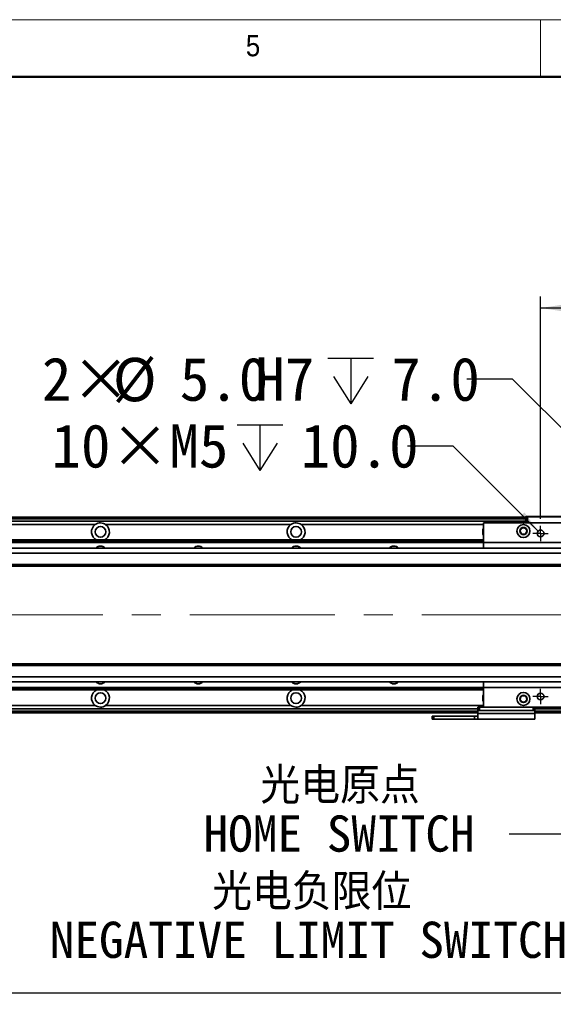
# Model space of a CAD drawing. Header units: millimetres. Extents: x 35 to 2905, y 35 to 2044.
# Tile 7 of 9: x 1500 to 1828, y 1440 to 2044. Entities that reach past the tile are written whole.
import ezdxf

# ---------------------------------------------------------------- set-up
doc = ezdxf.new("R2010")
doc.units = ezdxf.units.MM
doc.header["$LTSCALE"] = 7
doc.linetypes.add('CENTERX2', pattern=[20.32, 12.7, -2.54, 2.54, -2.54])
doc.layers.add('黑色实线', color=7, linetype='Continuous')
doc.styles.add('SLDTEXTSTYLE1', font='Gothic.ttf', dxfattribs={"width": 0.913})
doc.styles.add('SLDTEXTSTYLE8', font='txt')
doc.styles.add('SLDTEXTSTYLE9', font='txt', dxfattribs={"bigfont": 'bigfont'})
doc.dimstyles.new('SLDDIMSTYLE3', dxfattribs={"dimtxt": 26.6, "dimasz": 14, "dimexe": 0, "dimexo": 0.0625, "dimgap": 6.65, "dimtad": 2, "dimdec": 1, "dimrnd": 1e-09, "dimzin": 4, "dimdsep": 46, "dimtxsty": 'SLDTEXTSTYLE8', "dimsah": 1, "dimcen": 0.09, "dimadec": 0, "dimazin": 1, "dimtfac": 1, "dimtdec": 1, "dimtofl": 0, "dimtmove": 0, "dimatfit": 3, "dimfxl": 0, "dimfrac": 2, "dimtolj": 1, "dimtzin": 12, "dimarcsym": 0})
doc.dimstyles.new('SLDDIMSTYLE4', dxfattribs={"dimtxt": 26.6, "dimasz": 14, "dimexe": 0, "dimexo": 0.0625, "dimgap": 6.65, "dimtad": 0, "dimtih": 1, "dimtoh": 1, "dimdec": 1, "dimrnd": 1e-09, "dimzin": 4, "dimdsep": 46, "dimtxsty": 'SLDTEXTSTYLE8', "dimsah": 1, "dimcen": 0, "dimadec": 0, "dimazin": 1, "dimtfac": 1, "dimtdec": 1, "dimtofl": 0, "dimtmove": 0, "dimatfit": 3, "dimfxl": 0, "dimfrac": 2, "dimtolj": 1, "dimtzin": 12, "dimarcsym": 0})
doc.dimstyles.new('SLDDIMSTYLE5', dxfattribs={"dimtxt": 26.6, "dimasz": 14, "dimexe": 0, "dimexo": 0.0625, "dimgap": 6.65, "dimtad": 0, "dimtih": 1, "dimtoh": 1, "dimdec": 1, "dimrnd": 1e-09, "dimzin": 12, "dimdsep": 46, "dimtxsty": 'SLDTEXTSTYLE8', "dimsah": 1, "dimcen": 0, "dimadec": 0, "dimazin": 3, "dimtfac": 1, "dimtdec": 1, "dimtofl": 0, "dimtmove": 0, "dimatfit": 3, "dimfxl": 0, "dimfrac": 2, "dimtolj": 1, "dimtzin": 12, "dimarcsym": 0})
doc.dimstyles.new('SLDDIMSTYLE6', dxfattribs={"dimtxt": 0.18, "dimasz": 4.2, "dimexe": 0, "dimexo": 0.0625, "dimgap": 0, "dimtad": 0, "dimtih": 1, "dimtoh": 1, "dimdec": 0, "dimrnd": 1e-09, "dimzin": 0, "dimdsep": 46, "dimtxsty": 'Standard', "dimblk1": 'DOT', "dimblk2": 'DOT', "dimsah": 1, "dimcen": 0.09, "dimadec": 0, "dimazin": 0, "dimtfac": 4.2, "dimtdec": 0, "dimtofl": 0, "dimtmove": 0, "dimatfit": 3, "dimldrblk": 'DOT', "dimfxl": 0, "dimfrac": 2, "dimtolj": 1, "dimtzin": 0, "dimarcsym": 0})

# ---------------------------------------------------------------- blocks, each defined once
blk = doc.blocks.new('_D_8')
at = {"layer": '黑色实线'}
for p, q in [((1819.98, 1737.75), (1819.98, 1874.16)), ((1999.98, 1737.75), (1999.98, 1874.16)), ((1819.98, 1867.16), (1999.98, 1867.16))]:
    blk.add_line(p, q, dxfattribs=at)
for points in [[(1819.98, 1867.16), (1833.98, 1865.06), (1833.98, 1869.26)], [(1999.98, 1867.16), (1985.98, 1869.26), (1985.98, 1865.06)]]:
    blk.add_solid(points, dxfattribs=at)
at = {"layer": '黑色实线', "insert": (1876.95, 1902.06), "char_height": 26.6, "attachment_point": 1, "style": 'SLDTEXTSTYLE8'}
blk.add_mtext('180.0', dxfattribs=at)
blk = doc.blocks.new('SW_SYMBOL_HOLE_DEPTH')
at = {"layer": '黑色实线', "color": 0}
for p, q in [((0, 6125), (5600, 6125)), ((2800, 6125), (2800, 525)), ((700, 3885), (2800, 525)), ((4900, 3885), (2800, 525))]:
    blk.add_line(p, q, dxfattribs=at)
blk = doc.blocks.new('_D_10')
at = {"layer": '黑色实线'}
for p, q in [((1802.78, 1823.56), (1774.78, 1823.56)), ((1895.72, 1730.63), (1802.78, 1823.56))]:
    blk.add_line(p, q, dxfattribs=at)
blk.add_solid([(1895.72, 1730.63), (1887.3, 1742.02), (1884.33, 1739.05)], dxfattribs=at)
at = {"layer": '黑色实线', "xscale": 0.004985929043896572, "yscale": 0.004985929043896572, "zscale": 0.004985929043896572}
blk.add_blockref('SW_SYMBOL_HOLE_DEPTH', (1689.52, 1805.84), dxfattribs=at)
at = {"layer": '黑色实线', "char_height": 26.6, "attachment_point": 1, "style": 'SLDTEXTSTYLE8'}
for s, insert in [('2×', (1514.02, 1836.85)), ('%%c', (1557.54, 1836.59)), ('5.0', (1598.64, 1836.85)), ('H7', (1644.96, 1836.85)), ('7.0', (1728.45, 1836.85))]:
    blk.add_mtext(s, dxfattribs=dict(at, insert=insert))
blk = doc.blocks.new('_D_13')
at = {"layer": '黑色实线'}
for p, q in [((1766.35, 1782.5), (1738.35, 1782.5)), ((1818.5, 1730.35), (1766.35, 1782.5))]:
    blk.add_line(p, q, dxfattribs=at)
blk.add_solid([(1818.5, 1730.35), (1810.08, 1741.73), (1807.11, 1738.76)], dxfattribs=at)
at = {"layer": '黑色实线', "xscale": 0.004985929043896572, "yscale": 0.004985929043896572, "zscale": 0.004985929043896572}
blk.add_blockref('SW_SYMBOL_HOLE_DEPTH', (1633.88, 1764.89), dxfattribs=at)
at = {"layer": '黑色实线', "char_height": 26.6, "attachment_point": 1, "style": 'SLDTEXTSTYLE8'}
for s, insert in [('10×M5', (1519.9, 1795.9)), ('10.0', (1672.81, 1795.9))]:
    blk.add_mtext(s, dxfattribs=dict(at, insert=insert))
blk = doc.blocks.new('_D_20')
at = {"layer": '黑色实线'}
for p, q in [((1909.98, 1547.4), (1909.98, 1440.06)), ((469.98, 1543.55), (469.98, 1440.06)), ((469.98, 1447.06), (1909.98, 1447.06))]:
    blk.add_line(p, q, dxfattribs=at)
for points in [[(469.98, 1447.06), (483.98, 1444.96), (483.98, 1449.16)], [(1909.98, 1447.06), (1895.98, 1449.16), (1895.98, 1444.96)]]:
    blk.add_solid(points, dxfattribs=at)
at = {"layer": '黑色实线', "insert": (1142.98, 1481.96), "char_height": 26.6, "attachment_point": 1, "style": 'SLDTEXTSTYLE8'}
blk.add_mtext('1440.0', dxfattribs=at)
blk = doc.blocks.new('SW_NOTE_5')
at = {"layer": '黑色实线', "color": 0, "char_height": 22.225, "attachment_point": 2}
for s, insert, style in [('光电原点', (-103.68, 40.94), 'SLDTEXTSTYLE9'), ('HOME SWITCH', (-104.28, 11.55), 'SLDTEXTSTYLE8')]:
    blk.add_mtext(s, dxfattribs=dict(at, insert=insert, style=style))
blk = doc.blocks.new('_DOT')
at = {"color": 0, "linetype": 'ByBlock', "lineweight": -2}
blk.add_line((-0.5, 0), (-1, 0), dxfattribs=at)
at = {"color": 0, "linetype": 'ByBlock', "const_width": 0.5}
blk.add_lwpolyline([(-0.25, 0, 1), (0.25, 0, 1)], format="xyb", close=True, dxfattribs=at)
blk = doc.blocks.new('SW_NOTE_6')
at = {"layer": '黑色实线', "color": 0, "char_height": 22.225, "attachment_point": 2}
for s, insert, style in [('光电负限位', (-168.75, 40.59), 'SLDTEXTSTYLE9'), ('NEGATIVE LIMIT SWITCH', (-170.82, 11.21), 'SLDTEXTSTYLE8')]:
    blk.add_mtext(s, dxfattribs=dict(at, insert=insert, style=style))
blk = doc.blocks.new('SW_CENTERMARKSYMBOL_0')
at = {"layer": '黑色实线', "color": 0}
for p, q in [((-2.54, 0), (-4.64, 0)), ((0, 0), (-2.54, 0)), ((0, 2.54), (0, 4.64)), ((0, 0), (0, 2.54)), ((0, 0), (0, -2.54)), ((0, 0), (2.54, 0)), ((2.54, 0), (4.64, 0)), ((0, -2.54), (0, -4.64))]:
    blk.add_line(p, q, dxfattribs=at)
blk = doc.blocks.new('SW_CENTERMARKSYMBOL_11')
at = {"layer": '黑色实线', "color": 0}
for p, q in [((-2.54, 0), (-4.64, 0)), ((0, 0), (-2.54, 0)), ((0, 2.54), (0, 4.64)), ((0, 0), (0, 2.54)), ((0, 0), (0, -2.54)), ((0, 0), (2.54, 0)), ((2.54, 0), (4.64, 0)), ((0, -2.54), (0, -4.64))]:
    blk.add_line(p, q, dxfattribs=at)

msp = doc.modelspace()

# ---------------------------------------------------------------- linework, layer by layer
at = {"color": 7, "linetype": 'Continuous', "lineweight": 18}
for p, q in [((2905, 2044), (35, 2044)), ((1820, 2009), (1820, 2044)), ((70, 2009), (2870, 2009))]:
    msp.add_line(p, q, dxfattribs=at)
at = {"color": 7, "linetype": 'Continuous', "lineweight": 50}
msp.add_line((2870, 2009), (70, 2009), dxfattribs=at)
at = {"color": 7, "linetype": 'Continuous', "lineweight": 35}
for p, q in [((1810.98, 1739.06), (1811.28, 1739.36)), ((1811.28, 1739.36), (1812.11, 1739.36)), ((1811.98, 1739.06), (1812.11, 1739.36)), ((1812.11, 1739.36), (1833.86, 1739.36)), ((1810.98, 1738.86), (568.98, 1738.86)), ((568.98, 1738.66), (1810.98, 1738.66)), ((568.98, 1738.46), (1810.98, 1738.46)), ((1810.98, 1738.36), (568.98, 1738.36)), ((1810.98, 1736.36), (568.98, 1736.36)), ((1546.81, 1734.36), (1433.15, 1734.36)), ((1666.81, 1734.36), (1553.15, 1734.36)), ((2034.98, 1735.36), (1784.98, 1735.36)), ((1784.98, 1735.36), (1784.98, 1723.36)), ((1810.98, 1735.36), (1810.98, 1739.06)), ((1811.98, 1739.06), (1810.98, 1739.06)), ((1833.98, 1739.06), (1811.98, 1739.06)), ((1811.98, 1739.06), (1811.98, 1735.36)), ((594.98, 1724.86), (1784.98, 1724.86)), ((594.98, 1724.57), (1784.98, 1724.57)), ((594.98, 1723.67), (1784.98, 1723.67)), ((594.98, 1723.37), (1784.98, 1723.37)), ((2034.98, 1723.36), (1784.98, 1723.36)), ((1784.98, 1723.36), (1784.98, 1719.86)), ((2055.48, 1719.86), (324.48, 1719.86)), ((2055.48, 1716.86), (324.48, 1716.86)), ((2055.48, 1709.86), (324.48, 1709.86)), ((324.48, 1708.86), (2055.48, 1708.86)), ((2055.48, 1648.86), (324.48, 1648.86)), ((2055.48, 1647.86), (324.48, 1647.86)), ((2055.48, 1640.86), (324.48, 1640.86)), ((2055.48, 1637.86), (324.48, 1637.86)), ((1784.98, 1637.86), (1784.98, 1634.36)), ((594.98, 1634.35), (1784.98, 1634.35)), ((594.98, 1634.06), (1784.98, 1634.06)), ((594.98, 1633.16), (1784.98, 1633.16)), ((594.98, 1632.87), (1784.98, 1632.87)), ((2034.98, 1634.36), (1784.98, 1634.36)), ((1784.98, 1634.36), (1784.98, 1622.36)), ((1781.48, 1621.37), (600.48, 1621.37)), ((1781.48, 1618.86), (600.48, 1618.86)), ((1546.81, 1623.37), (1433.15, 1623.37)), ((1666.81, 1623.37), (1553.15, 1623.37)), ((1781.48, 1620.36), (1781.48, 1622.36)), ((1781.48, 1622.36), (1782.48, 1622.36)), ((1782.48, 1620.36), (1781.48, 1620.36)), ((1781.48, 1618.53), (1781.48, 1620.36)), ((1782.48, 1622.36), (1782.48, 1620.36)), ((1782.48, 1622.36), (1784.98, 1622.36)), ((1782.48, 1620.36), (1815.48, 1620.36)), ((2034.98, 1622.36), (1784.98, 1622.36)), ((1815.48, 1620.36), (1815.48, 1622.36)), ((1816.48, 1620.36), (1815.48, 1620.36)), ((1816.48, 1622.36), (1816.48, 1620.36)), ((1899.98, 1621.37), (1816.48, 1621.37)), ((1816.48, 1620.36), (1816.48, 1618.53)), ((1899.98, 1618.86), (1816.48, 1618.86)), ((1753.48, 1614.86), (1753.48, 1616.86)), ((1753.48, 1616.86), (1754.48, 1616.86)), ((1754.48, 1614.86), (1753.48, 1614.86)), ((1754.48, 1616.86), (1754.48, 1614.86)), ((1754.48, 1616.86), (1779.48, 1616.86)), ((1754.48, 1614.86), (1779.48, 1614.86)), ((1779.48, 1614.86), (1779.48, 1616.86)), ((1779.48, 1616.86), (1781.48, 1616.86)), ((1781.48, 1614.86), (1779.48, 1614.86)), ((1781.48, 1618.53), (1816.48, 1618.53)), ((1781.48, 1614.86), (1781.48, 1618.53)), ((1816.48, 1614.86), (1781.48, 1614.86)), ((1816.48, 1618.53), (1816.48, 1614.86))]:
    msp.add_line(p, q, dxfattribs=at)
at = {"color": 8, "linetype": 'Continuous', "lineweight": 35}
for p, q in [((1810.98, 1737.86), (568.98, 1737.86)), ((1784.98, 1734.36), (1673.15, 1734.36)), ((1781.48, 1619.86), (600.48, 1619.86)), ((1784.98, 1623.37), (1673.15, 1623.37)), ((1899.98, 1619.86), (1816.48, 1619.86))]:
    msp.add_line(p, q, dxfattribs=at)
at = {"color": 7, "linetype": 'Continuous', "lineweight": 35}
for centre, radius in [((1809.48, 1730.37), 4), ((1549.98, 1729.86), 3.3), ((1669.98, 1729.86), 3.3), ((1809.48, 1730.37), 2.25), ((1809.48, 1730.37), 2), ((1819.98, 1728.86), 2.1), ((1549.98, 1627.86), 3.3), ((1669.98, 1627.86), 3.3), ((1809.48, 1627.36), 4), ((1819.98, 1628.86), 2.1), ((1809.48, 1627.36), 2.25), ((1809.48, 1627.36), 2)]:
    msp.add_circle(centre, radius, dxfattribs=at)
for centre, radius, start, end in [((1549.98, 1729.86), 5.5, 125.18979, 245.50882), ((1549.98, 1729.86), 5.5, 294.49118, 54.81021), ((1669.98, 1729.86), 5.5, 125.18979, 245.50882), ((1669.98, 1729.86), 5.5, 294.49118, 54.81021), ((1789.98, 1729.86), 5.5, 155.38002, 204.61998), ((1549.98, 1717.36), 3.75, 41.91572, 138.08428), ((1609.98, 1717.36), 3.75, 41.91572, 138.08428), ((1669.98, 1717.36), 3.75, 41.91572, 138.08428), ((1729.98, 1717.36), 3.75, 41.91572, 138.08428), ((1549.98, 1640.37), 3.75, 221.91572, 318.08428), ((1609.98, 1640.37), 3.75, 221.91572, 318.08428), ((1669.98, 1640.37), 3.75, 221.91572, 318.08428), ((1729.98, 1640.37), 3.75, 221.91572, 318.08428), ((1549.98, 1627.86), 5.5, 114.49118, 234.81021), ((1549.98, 1627.86), 5.5, 305.18979, 65.50882), ((1669.98, 1627.86), 5.5, 114.49118, 234.81021), ((1669.98, 1627.86), 5.5, 305.18979, 65.50882), ((1789.98, 1627.86), 5.5, 155.38002, 204.61998)]:
    msp.add_arc(centre, radius, start, end, dxfattribs=at)
for points in [[(1553.15, 1734.36), (1552.69, 1734.63), (1551.74, 1735.18), (1550.06, 1735.44), (1548.32, 1735.23), (1547.31, 1734.65), (1546.81, 1734.36)], [(1673.15, 1734.36), (1672.69, 1734.63), (1671.74, 1735.18), (1670.06, 1735.44), (1668.32, 1735.23), (1667.31, 1734.65), (1666.81, 1734.36)], [(1546.81, 1623.37), (1547.27, 1623.1), (1548.22, 1622.54), (1549.91, 1622.28), (1551.65, 1622.5), (1552.65, 1623.08), (1553.15, 1623.37)], [(1666.81, 1623.37), (1667.27, 1623.1), (1668.22, 1622.54), (1669.91, 1622.28), (1671.65, 1622.5), (1672.65, 1623.08), (1673.15, 1623.37)]]:
    msp.add_open_spline(points, degree=3, knots=[0, 0, 0, 0, 0.235694, 0.486464, 0.744851, 1, 1, 1, 1], dxfattribs=at)
at = {"layer": '黑色实线', "linetype": 'CENTERX2', "lineweight": 18}
msp.add_line((2120.43, 1678.86), (259.53, 1678.86), dxfattribs=at)

# ---------------------------------------------------------------- block references
at = {"layer": '黑色实线'}
for name, p in [('SW_CENTERMARKSYMBOL_0', (1819.98, 1728.86)), ('SW_CENTERMARKSYMBOL_11', (1819.98, 1628.86))]:
    msp.add_blockref(name, p, dxfattribs=at)
at = {"layer": '黑色实线', "color": 7}
for name, p in [('SW_NOTE_5', (1800.65, 1544.36)), ('SW_NOTE_6', (1848.39, 1479.53))]:
    msp.add_blockref(name, p, dxfattribs=at)

# ---------------------------------------------------------------- texts
at = {"color": 7, "linetype": 'Continuous', "lineweight": 0, "insert": (1639.17, 2034.52), "char_height": 12.96, "attachment_point": 1, "style": 'SLDTEXTSTYLE1'}
msp.add_mtext('5', dxfattribs=at)

# ---------------------------------------------------------------- dimensions: what is measured, and where the dimension line sits
at = {"layer": '黑色实线'}
for base, p1, p2, picture, middle in [((1999.98, 1867.16), (1819.98, 1728.86), (1999.98, 1728.86), '_D_8', (1919.33, 1867.16)), ((1909.98, 1447.06), (469.98, 1552.44), (1909.98, 1556.29), '_D_20', (1194.96, 1447.06))]:
    dim = msp.add_linear_dim(base=base, p1=p1, p2=p2, dimstyle='SLDDIMSTYLE3', dxfattribs=at)
    dim.commit()
    dim.dimension.update_dxf_attribs({"geometry": picture, "text_midpoint": middle, "dimtype": 160})
dim = msp.add_diameter_dim_2p(p1=(1899.25, 1727.1), p2=(1895.72, 1730.63), text='2×<>H7{\\fGDT;x}7.0', dimstyle='SLDDIMSTYLE4', dxfattribs=at)
dim.commit()
dim.dimension.update_dxf_attribs({"geometry": '_D_10', "text_midpoint": (1644.4, 1823.56), "dimtype": 163})
dim = msp.add_diameter_dim_2p(p1=(1821.47, 1727.38), p2=(1818.5, 1730.35), text='10×M5{\\fGDT;x}10.0', dimstyle='SLDDIMSTYLE5', override={"dimpost": '<>'}, dxfattribs=at)
dim.commit()
dim.dimension.update_dxf_attribs({"geometry": '_D_13', "text_midpoint": (1629.13, 1782.5), "dimtype": 163})

# ---------------------------------------------------------------- leaders
at = {"layer": '黑色实线', "color": 7}
msp.add_leader([(1893.42, 1604.99), (1845.1, 1544.36), (1800.65, 1544.36)], dimstyle='SLDDIMSTYLE6', dxfattribs=at)

doc.saveas('drawing.dxf')
